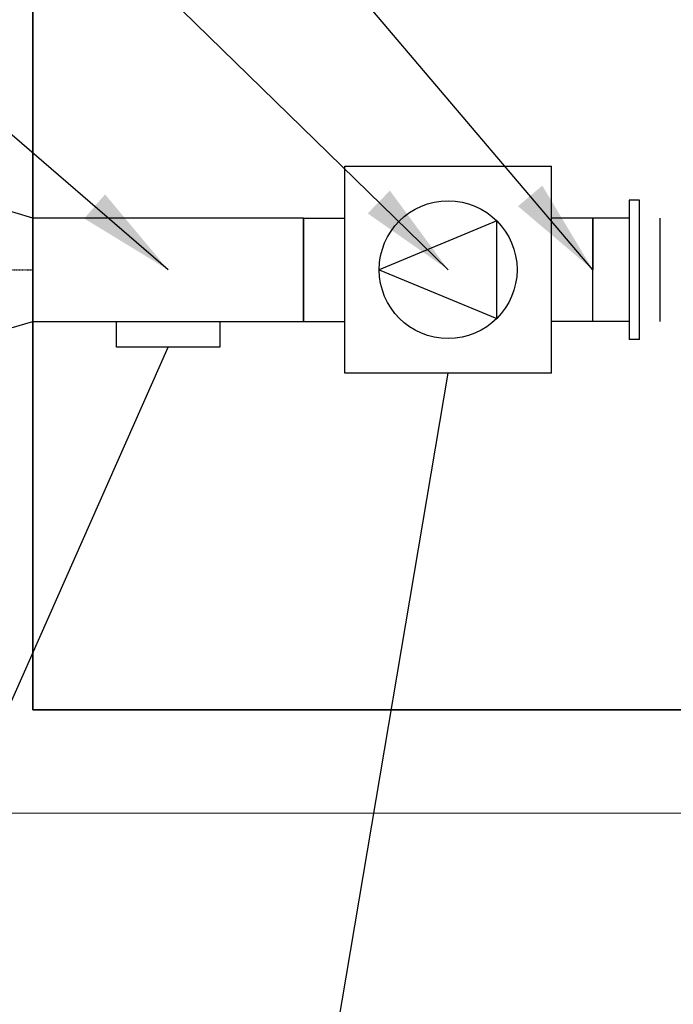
# Model space of a CAD drawing. Header units: millimetres. Extents: x -8078 to 241103, y -4319 to 602442.
# Tile 110 of 148: x 80668 to 81300, y 282429 to 283381. Entities that reach past the tile are written whole.
import ezdxf

# ---------------------------------------------------------------- set-up
doc = ezdxf.new("R2010")
doc.units = ezdxf.units.MM
doc.header["$MEASUREMENT"] = 0
doc.linetypes.add('DASHDOT', pattern=[1, 0.5, -0.25, 0, -0.25])
for name, color, linetype in [('#podkład', 252, 'Continuous'), ('FLUID-WK6', 7, 'Continuous'), ('FLUID-WK6-150-NUM', 7, 'Continuous'), ('FLUID-WK6-SYM', 7, 'Continuous'), ('Konstrukcja - Ściany zewnętrzne', 7, 'Continuous'), ('Okna Archicada', 7, 'Continuous')]:
    doc.layers.add(name, color=color, linetype=linetype)
doc.styles.add('FDBES', font='simplex.shx')
doc.dimstyles.new('FDBES', dxfattribs={"dimscale": 50, "dimtxt": 4, "dimasz": 2.5, "dimexe": 0.8, "dimexo": 2, "dimgap": 1, "dimtad": 1, "dimdsep": 46, "dimtxsty": 'FDBES', "dimcen": 2.5, "dimclrd": 4, "dimclre": 5, "dimadec": 0, "dimazin": 0, "dimtfac": 1, "dimtmove": 0, "dimatfit": 3, "dimfxl": 1, "dimarcsym": 0})

# ---------------------------------------------------------------- blocks, each defined once
blk = doc.blocks.new('UHYGFFFF')
at = {"layer": 'Konstrukcja - Ściany zewnętrzne', "color": 252, "linetype": 'Continuous', "lineweight": 35, "ltscale": 100}
for p, q in [((20287.48, 383232.63), (20287.48, 384926.86)), ((22477.56, 383232.63), (20287.48, 383232.63))]:
    blk.add_line(p, q, dxfattribs=at)
at = {"layer": 'Okna Archicada', "color": 252, "linetype": 'Continuous', "lineweight": 13, "ltscale": 100}
blk.add_line((20180.02, 383132.63), (49624.58, 383132.63), dxfattribs=at)
blk = doc.blocks.new('*U56347')
at = {"color": 14, "linetype": 'Continuous', "lineweight": -2}
for p, q in [((-83.5, 100), (-83.5, 98.08)), ((-83.5, 98.08), (-83.5, 0)), ((83.5, 49.04), (83.5, 50)), ((83.5, 0), (83.5, 49.04)), ((-83.5, 0), (-83.5, -98.08)), ((83.5, -49.04), (83.5, 0)), ((83.5, -50), (83.5, -49.04)), ((-83.5, -98.08), (-83.5, -100))]:
    blk.add_line(p, q, dxfattribs=at)
at = {"color": 0, "linetype": 'ByBlock', "lineweight": -2}
for p, q in [((83.5, 50), (-83.5, 100)), ((-83.5, -100), (83.5, -50))]:
    blk.add_line(p, q, dxfattribs=at)
at = {"layer": 'FLUID-WK6-SYM', "color": 2, "linetype": 'DASHDOT', "lineweight": -3}
blk.add_line((-83.5, 0), (83.5, 0), dxfattribs=at)
blk = doc.blocks.new('*U56348')
at = {"color": 14, "linetype": 'Continuous', "lineweight": -2}
for p, q in [((-131, 0, -49.04), (-131, 0, 49.04)), ((-131, 0, -50), (-131, 0, -49.04)), ((-131, 0, 49.04), (-131, 0, 50)), ((131, 0, 49.04), (131, 0, -49.04)), ((131, 0, 50), (131, 0, 49.04)), ((131, 0, -49.04), (131, 0, -50))]:
    blk.add_line(p, q, dxfattribs=at)
at = {"color": 0, "linetype": 'ByBlock', "lineweight": -2}
for p, q in [((131, 0, -50), (-131, 0, -50)), ((-131, 0, 50), (-50, 0, 50)), ((-50, 0, 75), (-50, 0, 50)), ((50, 0, 75), (-50, 0, 75)), ((-50, 0, 50), (50, 0, 50)), ((50, 0, 50), (131, 0, 50)), ((50, 0, 50), (50, 0, 75))]:
    blk.add_line(p, q, dxfattribs=at)
blk = doc.blocks.new('*U56337')
at = {"color": 0, "linetype": 'ByBlock', "lineweight": -2}
for p, q in [((-100, -100), (-100, 100)), ((100, 100), (-100, 100)), ((100, -100), (100, 100)), ((-140, 50), (-100, 50)), ((140, 50), (100, 50)), ((-140, -50), (-100, -50)), ((140, -50), (100, -50)), ((-100, -100), (100, -100))]:
    blk.add_line(p, q, dxfattribs=at)
at = {"color": 14, "linetype": 'Continuous', "lineweight": -2}
for p, q in [((-140, 49.76), (-140, 50)), ((-140, 0), (-140, 49.76)), ((140, 50), (140, 49.04)), ((140, 49.04), (140, 0)), ((-140, -35.41), (-140, 0)), ((140, 0), (140, -49.04)), ((140, -49.04), (140, -50))]:
    blk.add_line(p, q, dxfattribs=at)
at = {"color": 3, "linetype": 'Continuous', "lineweight": -3}
for p, q in [((-47.14, -47.14), (-47.14, 47.14)), ((-47.14, 47.14), (66.67, 0)), ((66.67, 0), (-47.14, -47.14))]:
    blk.add_line(p, q, dxfattribs=at)
at = {"color": 3, "linetype": 'Continuous', "lineweight": -3, "extrusion": (-9.42657e-48, -4.73317e-32, -1)}
blk.add_ellipse((0, 0), major_axis=(-66.67, 0), ratio=1, dxfattribs=at)
blk = doc.blocks.new('*U56349')
at = {"color": 0, "linetype": 'ByBlock', "lineweight": -2}
for p, q in [((0, 0, 45), (0, 67.5, 45)), ((0, 67.5, 35), (0, 0, 35)), ((0, 67.5, 45), (0, 67.5, 35)), ((0, 50, 35), (0, 50, 0)), ((0, 0, 65), (0, 50, 65)), ((0, 0, 35), (0, -67.5, 35)), ((0, -67.5, 45), (0, 0, 45)), ((0, -50, 65), (0, 0, 65)), ((0, -50, 35), (0, -50, 0)), ((0, -67.5, 45), (0, -67.5, 35))]:
    blk.add_line(p, q, dxfattribs=at)
at = {"color": 14, "linetype": 'Continuous', "lineweight": -2}
for p, q in [((0, 50), (0, 0.12)), ((0, 0), (0, 0.12)), ((0, -50), (0, 0))]:
    blk.add_line(p, q, dxfattribs=at)
blk = doc.blocks.new('*U56332')
at = {"color": 7, "lineweight": -2}
blk.add_leader([(0, 0), (-952.6, 820.4)], dimstyle='FDBES', override={"dimscale": 37.5, "dimclrd": 7, "dimclre": 7}, dxfattribs=at)
blk = doc.blocks.new('*U56333')
at = {"color": 7, "lineweight": -2}
blk.add_leader([(0, 0), (-1092.43, 1065.14)], dimstyle='FDBES', override={"dimscale": 37.5, "dimclrd": 7, "dimclre": 7}, dxfattribs=at)
blk = doc.blocks.new('*U56334')
at = {"color": 7, "lineweight": -2}
blk.add_leader([(0, 0), (-1120.75, 1320.52)], dimstyle='FDBES', override={"dimscale": 37.5, "dimclrd": 7, "dimclre": 7}, dxfattribs=at)

msp = doc.modelspace()

# ---------------------------------------------------------------- linework, layer by layer
at = {"color": 7, "lineweight": -2}
for p, q in [((80300, 281910), (80811.18, 283064.6)), ((80772.21, 281204.27), (81082.18, 283039.6))]:
    msp.add_line(p, q, dxfattribs=at)

# ---------------------------------------------------------------- block references
at = {"layer": '#podkład'}
msp.add_blockref('UHYGFFFF', (60392.7, -100518.68), dxfattribs=at)
at = {"layer": 'FLUID-WK6', "color": 5, "linetype": 'Continuous', "lineweight": -2, "rotation": 360}
msp.add_blockref('*U56347', (80596.68, 283139.6, 1384), dxfattribs=at)
at = {"layer": 'FLUID-WK6', "color": 5, "linetype": 'Continuous', "lineweight": -2, "extrusion": (7.39557e-32, 2.44929e-16, -1), "rotation": 360}
msp.add_blockref('*U56337', (-81082.18, 283139.6, -1384), dxfattribs=at)
at = {"layer": 'FLUID-WK6', "color": 5, "linetype": 'Continuous', "lineweight": -2, "extrusion": (1, 0, 6.12323e-17), "rotation": 270}
msp.add_blockref('*U56349', (283139.48, 1384, 81222.18), dxfattribs=at)
at = {"layer": 'FLUID-WK6', "color": 5, "linetype": 'Continuous', "lineweight": -2, "extrusion": (-2.44929e-16, -1, 6.12323e-17)}
msp.add_blockref('*U56348', (80811.18, 1384, -283139.6), dxfattribs=at)
at = {"layer": 'FLUID-WK6-150-NUM', "linetype": 'ByBlock', "lineweight": -2}
for name, p in [('*U56334', (81222.18, 283139.48, 1384)), ('*U56333', (81082.18, 283139.6, 1384)), ('*U56332', (80811.18, 283139.6, 1384))]:
    msp.add_blockref(name, p, dxfattribs=at)

doc.saveas('drawing.dxf')
